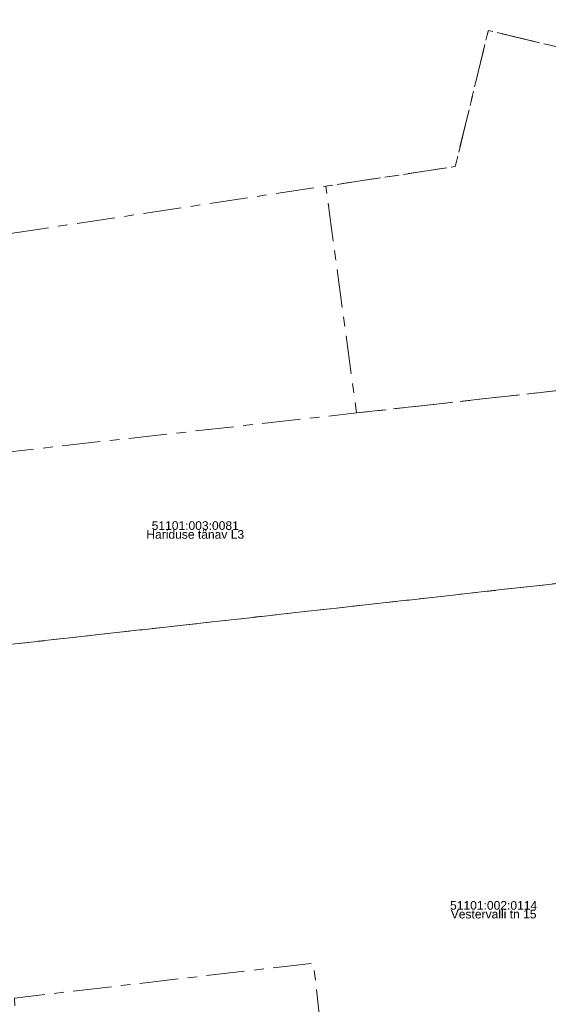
# Model space of a CAD drawing. Header units: metres. Extents: x 738076 to 738809, y 6589688 to 6590318.
# Tile 5 of 188: x 738274 to 738329, y 6589955 to 6590058. Entities that reach past the tile are written whole.
import ezdxf

# ---------------------------------------------------------------- set-up
doc = ezdxf.new("R2010")
doc.units = ezdxf.units.M
doc.linetypes.add('KATASTRIPIIR', pattern=[7, 4, -1, 1, -1])
doc.layers.add('_GE (2D)', color=7, linetype='Continuous', lineweight=5)
doc.layers.add('None', color=7, linetype='Continuous', lineweight=5)
doc.layers.add('GE-PIIR', color=7, linetype='Continuous', lineweight=18, true_color=0xcc6600)
doc.styles.add('Arial', font='Arial')

# ---------------------------------------------------------------- blocks, each defined once
blk = doc.blocks.new('GE')
at = {"layer": 'GE-PIIR', "linetype": 'KATASTRIPIIR', "flags": 128}
for points in [[(34.66, 314.71), (57.2, 239.09), (65.58, 203.84), (64.31, 201.78), (-9.59, 184.13), (-15.9, 177.99), (-46.72, 226.35), (-109.94, 231.34), (-100.5, 173.38), (-73.19, 152.19), (-43.49, 129.19), (-52.15, 90.97), (-71.33, 95.61), (-81.92, 51.88), (-89.31, 53.66), (-92.77, 39.45), (-106.27, 37.41), (-144.1, 31.73), (-141.16, 9.47), (-163.62, 6.97), (-168.01, 46.12), (-163.25, 79.58), (-150.04, 80.75), (-156.96, 154.56), (-182.96, 152.22), (-197.5, 150.93), (-212.75, 257.38), (-173.66, 296.8), (-133.47, 291.56), (-68.27, 292.27), (-36.2, 292.54), (34.66, 314.71)], [(-71.33, 95.61), (-52.15, 90.97), (-69.7, 17.45), (-103.06, 13.73), (-106.27, 37.41), (-92.77, 39.45), (-89.31, 53.66), (-81.92, 51.88), (-71.33, 95.61)], [(-69.7, 17.45), (-71.53, -2.88), (-70.48, -12.02), (-80.69, -3.9), (-175.38, -14.46), (-246.85, -22.43), (-267.4, -24.73), (-268.37, -24.86), (-268.43, -24.41), (-282, -26.39), (-281.96, -26.66), (-281.81, -28), (-299.94, -30.45), (-300.1, -29.07), (-332.93, -33.42), (-336.39, -12.73), (-268.74, -4.68), (-249.37, -2.6), (-228.31, -0.24), (-171.56, 6.08), (-163.62, 6.97), (-141.16, 9.47), (-103.06, 13.73), (-69.7, 17.45)], [(-80.69, -3.9), (-70.48, -12.02), (-64.42, -64.94), (-104.61, -69.53), (-106.39, -54.2), (-107.55, -43.69), (-138.75, -47.33), (-138.16, -55.97), (-142.16, -56.24), (-149.32, -50.4), (-149.71, -46.92), (-173.97, -27.16), (-175.38, -14.46), (-80.69, -3.9)]]:
    blk.add_lwpolyline(points, dxfattribs=at)
at = {"layer": 'GE-PIIR', "char_height": 0.9, "line_spacing_factor": 0.25, "style": 'Arial'}
for s, insert, attachment_point in [('51101:003:0081', (-119.89, 1.52), 8), ('Hariduse tänav L3', (-119.89, 1.51), 2), ('51101:002:0114', (-88.76, -38.12), 8), ('Vestervalli tn 15', (-88.76, -38.12), 2)]:
    blk.add_mtext(s, dxfattribs=dict(at, insert=insert, attachment_point=attachment_point))
blk = doc.blocks.new('GE (2D)')
at = {"layer": 'None', "color": 7, "transparency": 33554687}
blk.add_blockref('GE', (-2154003.72, -6234741.73, 4.5), dxfattribs=at)

msp = doc.modelspace()

# ---------------------------------------------------------------- block references
at = {"layer": '_GE (2D)'}
msp.add_blockref('GE (2D)', (2892415.88, 12824744.77), dxfattribs=at)

doc.saveas('drawing.dxf')
